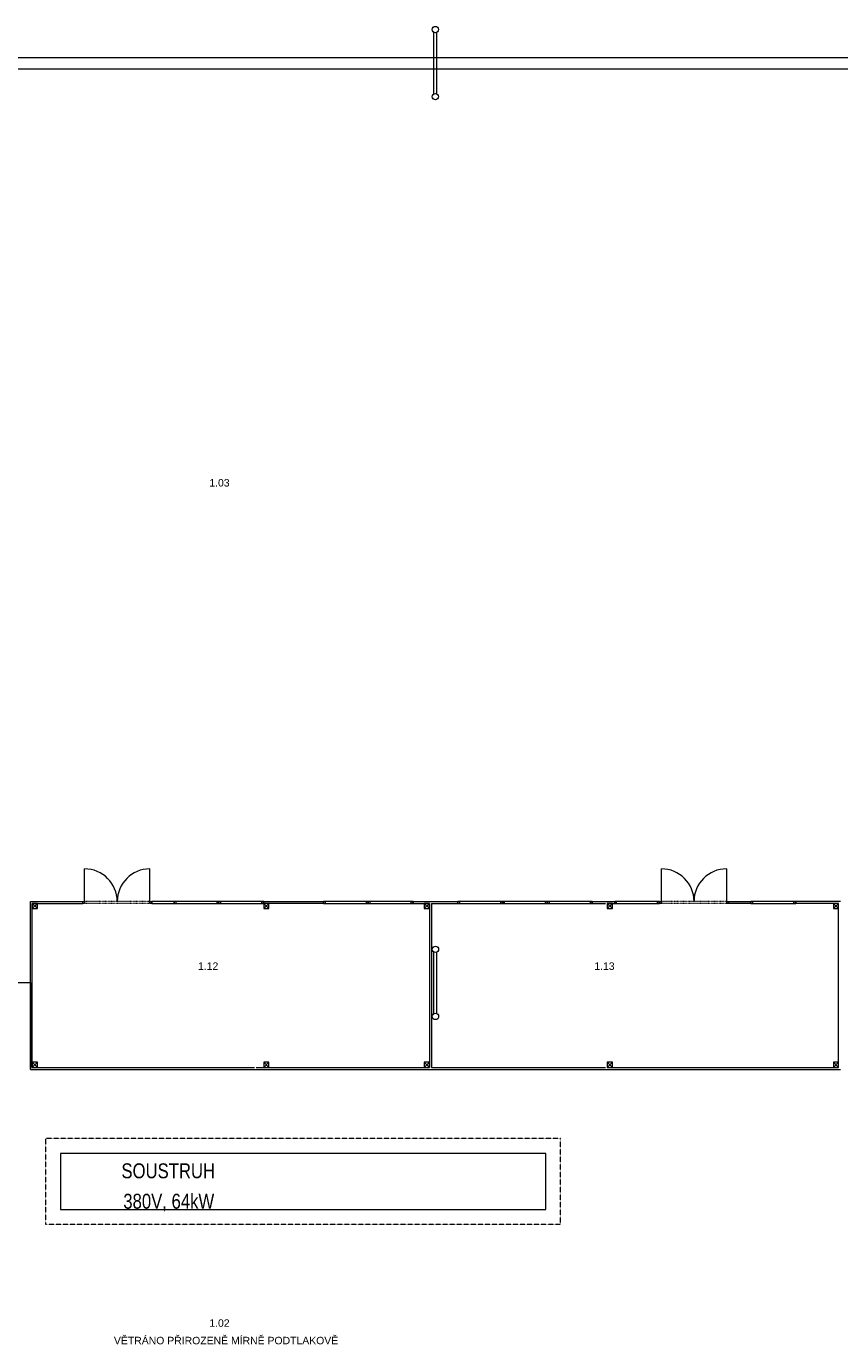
# Model space of a CAD drawing. Header units: millimetres. Extents: x 918337 to 1269480, y -257156 to -67477.
# Tile 10 of 114: x 968206 to 989989, y -141243 to -105886. Entities that reach past the tile are written whole.
import ezdxf

# ---------------------------------------------------------------- set-up
doc = ezdxf.new("R2010")
doc.units = ezdxf.units.MM
doc.linetypes.add('DĚLICÍ2', pattern=[15.875, 6.35, -3.175, 0, -3.175, 0, -3.175])
doc.linetypes.add('ČÁRKOVANÁ2', pattern=[0.375, 0.25, -0.125])
doc.layers.get('0').update_dxf_attribs({"color": 8, "lineweight": 9})
doc.layers.add('LEGENDY', color=7, linetype='Continuous', lineweight=9)
doc.layers.add('St_plocha_místnosti', color=3, linetype='Continuous', lineweight=18)
doc.styles.add('Andy', font='arial.ttf')
doc.styles.get("Standard").update_dxf_attribs({"font": 'arial.ttf'})

# ---------------------------------------------------------------- blocks, each defined once
blk = doc.blocks.new('EDWED')
at = {"color": 8, "ltscale": 2}
for p, q in [((872907, -201630), (969137, -201630)), ((872607, -201930), (969437, -201930))]:
    blk.add_line(p, q, dxfattribs=at)
at = {"color": 8}
for p, q in [((919027, -224250), (919206, -224250)), ((919027, -228750), (919027, -224250)), ((919077, -224300), (919206, -224300)), ((919077, -228700), (919077, -224300)), ((919206, -224250), (920427, -224250)), ((919206, -224300), (920427, -224300)), ((920427, -224300), (920427, -224250)), ((922877, -224250), (922277, -224250)), ((922277, -224300), (922277, -224250)), ((922277, -224300), (922877, -224300)), ((922877, -224300), (922877, -224250)), ((925277, -224250), (926877, -224250)), ((925277, -224300), (925277, -224250)), ((926877, -224300), (925277, -224300)), ((926877, -224300), (926877, -224250)), ((929277, -224250), (930477, -224250)), ((929277, -224300), (929277, -224250)), ((929277, -224300), (929717, -224300)), ((929717, -224300), (929717, -228700)), ((929767, -224300), (929767, -228700)), ((929767, -224300), (930477, -224300)), ((930477, -224300), (930477, -224250)), ((934077, -224250), (934677, -224250)), ((934077, -224300), (934077, -224250)), ((934077, -224300), (934427, -224300)), ((934477, -224300), (934677, -224300)), ((934677, -224300), (934677, -224250)), ((937727, -224250), (938327, -224250)), ((937727, -224300), (937727, -224250)), ((938327, -224300), (937727, -224300)), ((938327, -224300), (938327, -224250)), ((939527, -224300), (939527, -224250)), ((940727, -224250), (939527, -224250)), ((940677, -224300), (939527, -224300)), ((940677, -225677), (940677, -224300)), ((940677, -228700), (940677, -224300)), ((911197, -226425), (919027, -226425)), ((919027, -226425), (919027, -228750)), ((919027, -228750), (940727, -228750)), ((919027, -228750), (940727, -228750)), ((919077, -228700), (925027, -228700)), ((925077, -228700), (929717, -228700)), ((929767, -228700), (934427, -228700)), ((934477, -228700), (940677, -228700)), ((932829, -231002), (919829, -231002)), ((919829, -231002), (919829, -232502)), ((932829, -232502), (932829, -231002)), ((919829, -232502), (932829, -232502))]:
    blk.add_line(p, q, dxfattribs=at)
at = {"color": 8, "lineweight": 18, "ltscale": 2}
for p, q in [((929837, -227255), (929837, -225605)), ((929917, -227255), (929917, -225605))]:
    blk.add_line(p, q, dxfattribs=at)
at = {"color": 8, "linetype": 'ČÁRKOVANÁ2', "ltscale": 4}
for p, q in [((933229, -230602), (919429, -230602)), ((919429, -230602), (919429, -232902)), ((933229, -232902), (933229, -230602)), ((919429, -232902), (933229, -232902))]:
    blk.add_line(p, q, dxfattribs=at)
at = {"color": 8, "lineweight": 18, "ltscale": 2}
for points in [[(929834, -202605), (929834, -200955)], [(929914, -202605), (929914, -200955)]]:
    blk.add_lwpolyline(points, dxfattribs=at)
at = {"color": 8, "ltscale": 2}
for points in [[(920477, -224250), (920477, -223375)], [(922227, -224250), (922227, -223375)], [(935927, -224250), (935927, -223375)], [(937677, -224250), (937677, -223375)], [(919077, -224300), (919217, -224440)], [(919217, -224300), (919077, -224440)], [(925277, -224300), (925417, -224440)], [(925417, -224300), (925277, -224440)], [(929577, -224300), (929717, -224440)], [(929717, -224300), (929577, -224440)], [(934477, -224300), (934617, -224440)], [(934617, -224300), (934477, -224440)], [(940537, -224300), (940677, -224440)], [(940677, -224300), (940537, -224440)], [(919077, -228560), (919217, -228700)], [(919217, -228560), (919077, -228700)], [(925277, -228560), (925417, -228700)], [(925417, -228560), (925277, -228700)], [(929577, -228560), (929717, -228700)], [(929717, -228560), (929577, -228700)], [(934477, -228560), (934617, -228700)], [(934617, -228560), (934477, -228700)], [(940537, -228560), (940677, -228700)], [(940677, -228560), (940537, -228700)]]:
    blk.add_lwpolyline(points, dxfattribs=at)
for points in [[(919077, -224440), (919217, -224440), (919217, -224300), (919077, -224300)], [(920427, -224250), (920477, -224250), (920477, -224300), (920427, -224300)], [(922227, -224250), (922277, -224250), (922277, -224300), (922227, -224300)], [(922877, -224300), (924077, -224300), (924077, -224250), (922877, -224250)], [(922877, -224300), (922927, -224300), (922927, -224250), (922877, -224250)], [(924077, -224300), (924027, -224300), (924027, -224250), (924077, -224250)], [(924077, -224300), (925277, -224300), (925277, -224250), (924077, -224250)], [(924077, -224300), (924127, -224300), (924127, -224250), (924077, -224250)], [(925277, -224300), (925227, -224300), (925227, -224250), (925277, -224250)], [(925277, -224440), (925417, -224440), (925417, -224300), (925277, -224300)], [(926877, -224300), (928077, -224300), (928077, -224250), (926877, -224250)], [(926877, -224300), (926927, -224300), (926927, -224250), (926877, -224250)], [(928077, -224300), (928027, -224300), (928027, -224250), (928077, -224250)], [(928077, -224300), (929277, -224300), (929277, -224250), (928077, -224250)], [(928077, -224300), (928127, -224300), (928127, -224250), (928077, -224250)], [(929277, -224300), (929227, -224300), (929227, -224250), (929277, -224250)], [(929577, -224440), (929717, -224440), (929717, -224300), (929577, -224300)], [(930477, -224300), (931677, -224300), (931677, -224250), (930477, -224250)], [(930477, -224300), (930527, -224300), (930527, -224250), (930477, -224250)], [(931677, -224300), (931627, -224300), (931627, -224250), (931677, -224250)], [(931677, -224300), (932877, -224300), (932877, -224250), (931677, -224250)], [(931677, -224300), (931727, -224300), (931727, -224250), (931677, -224250)], [(932877, -224300), (932827, -224300), (932827, -224250), (932877, -224250)], [(932877, -224300), (934077, -224300), (934077, -224250), (932877, -224250)], [(932877, -224300), (932927, -224300), (932927, -224250), (932877, -224250)], [(934077, -224300), (934027, -224300), (934027, -224250), (934077, -224250)], [(934477, -224440), (934617, -224440), (934617, -224300), (934477, -224300)], [(934677, -224300), (935877, -224300), (935877, -224250), (934677, -224250)], [(934677, -224300), (934727, -224300), (934727, -224250), (934677, -224250)], [(935877, -224300), (935827, -224300), (935827, -224250), (935877, -224250)], [(935877, -224250), (935927, -224250), (935927, -224300), (935877, -224300)], [(937677, -224250), (937727, -224250), (937727, -224300), (937677, -224300)], [(938327, -224300), (939527, -224300), (939527, -224250), (938327, -224250)], [(938327, -224300), (938377, -224300), (938377, -224250), (938327, -224250)], [(939527, -224300), (939477, -224300), (939477, -224250), (939527, -224250)], [(940537, -224440), (940677, -224440), (940677, -224300), (940537, -224300)], [(919077, -228700), (919217, -228700), (919217, -228560), (919077, -228560)], [(925277, -228700), (925417, -228700), (925417, -228560), (925277, -228560)], [(929577, -228700), (929717, -228700), (929717, -228560), (929577, -228560)], [(934477, -228700), (934617, -228700), (934617, -228560), (934477, -228560)], [(940537, -228700), (940677, -228700), (940677, -228560), (940537, -228560)]]:
    blk.add_lwpolyline(points, close=True, dxfattribs=at)
at = {"color": 8, "linetype": 'DĚLICÍ2', "ltscale": 2}
for points in [[(922227, -224250), (920477, -224250)], [(922227, -224300), (920477, -224300)], [(937677, -224250), (935927, -224250)], [(937677, -224300), (935927, -224300)]]:
    blk.add_lwpolyline(points, dxfattribs=at)
at = {"color": 8, "ltscale": 2}
for centre in [(929874, -200880), (929874, -202680), (929877, -225530), (929877, -227330)]:
    blk.add_circle(centre, 85, dxfattribs=at)
for centre, start, end in [((920477, -224250), 0, 90), ((922227, -224250), 90, 180), ((935927, -224250), 0, 90), ((937677, -224250), 90, 180)]:
    blk.add_arc(centre, 875, start, end, dxfattribs=at)
at = {"color": 8, "width": 0.8}
for s, p in [('SOUSTRUH', (921465, -231668)), ('380V, 64kW', (921515, -232483))]:
    blk.add_text(s, height=400, dxfattribs=at).set_placement(p)

msp = doc.modelspace()

# ---------------------------------------------------------------- block references
msp.add_blockref('EDWED', (49287.2, 94909.3))

# ---------------------------------------------------------------- texts
at = {"layer": 'LEGENDY', "lineweight": 5, "insert": (970551.5, -141210.6), "char_height": 200, "attachment_point": 7}
msp.add_mtext_dynamic_manual_height_columns('\\A1;VĚTRÁNO PŘIROZENĚ MÍRNĚ PODTLAKOVĚ', width=10186.588, gutter_width=0, heights=[2614.2], dxfattribs=at)
at = {"layer": 'St_plocha_místnosti', "ltscale": 2, "style": 'Andy'}
for s, p in [('1.03', (973106, -118218.4)), ('1.12', (972803, -131173.1)), ('1.13', (983418.7, -131173.1)), ('1.02', (973106, -140739))]:
    msp.add_text(s, height=200, dxfattribs=at).set_placement(p)

doc.saveas('drawing.dxf')
